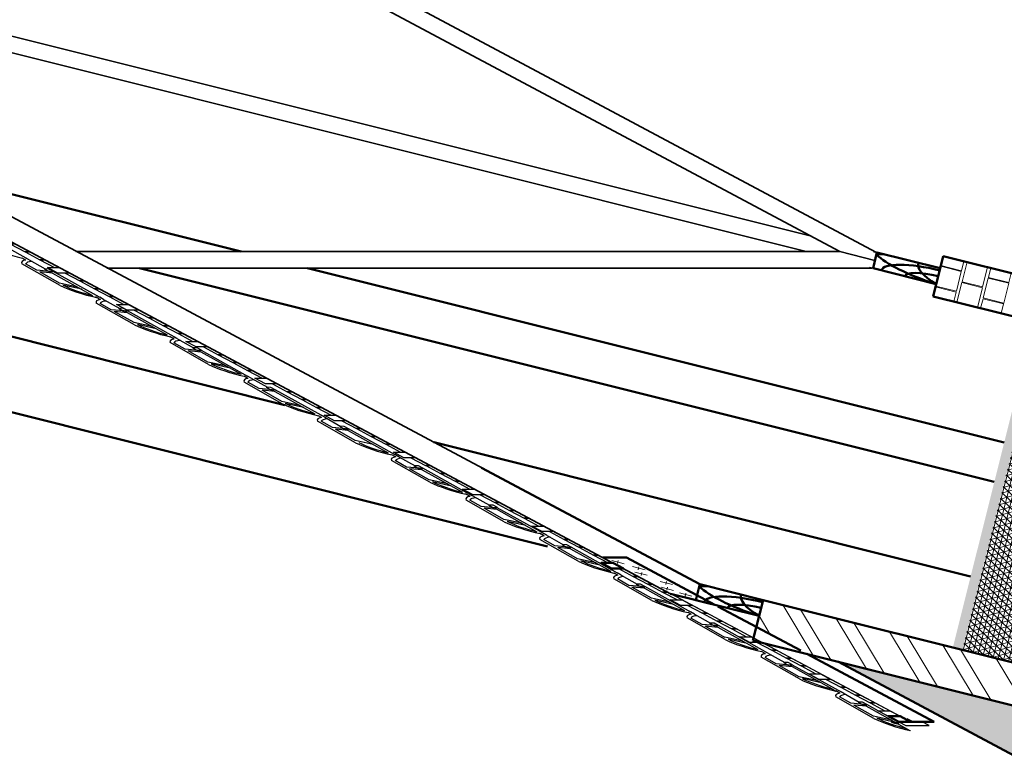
# Model space of a CAD drawing. Header units: millimetres. Extents: x -2096172177 to 2055029645, y -728784453 to 1899906214.
# Tile 17 of 109: x -2065785080 to -2058205287, y 1686392836 to 1692012078. Entities that reach past the tile are written whole.
import ezdxf

# ---------------------------------------------------------------- set-up
doc = ezdxf.new("R2010")
doc.units = ezdxf.units.MM
for name, color, linetype, lineweight in [('Кирпич', 10, 'Continuous', 20), ('Наружные стены', 1, 'Continuous', 50), ('стропила', 5, 'Continuous', 35), ('Толщины привязок', 130, 'Continuous', 18), ('Уровни пола', 240, 'Continuous', 50), ('черепица', 20, 'Continuous', 30), ('Штриховки', 212, 'Continuous', 25), ('эркер разрез', 240, 'Continuous', 35)]:
    doc.layers.add(name, color=color, linetype=linetype, lineweight=lineweight)

# ---------------------------------------------------------------- blocks, each defined once
blk = doc.blocks.new('Фасад (на основе 1 эт)')
at = {"layer": 'Наружные стены', "lineweight": 20}
h = blk.add_hatch(dxfattribs=at)
h.set_pattern_fill('AR-SAND', color=5, scale=0.5)
h.set_pattern_definition([(37.5, (1738189.194, 858432.59), (-0.8000156, 24.470662), [0, -19.304, 0, -21.59, 0, -20.6375]), (7.5, (1738189.194, 858432.59), (22.476164, 35.841255), [0, -10.414, 0, -17.399, 0, -6.6675]), (327.5, (1738173.573, 858432.59), (39.5496185, 0.0718592), [0, -6.35, 0, -22.86, 0, -29.845]), (317.5, (1738173.573, 858432.59), (38.177823, 11.146466), [0, -3.175, 0, -14.986, 0, -17.145])])
h.paths.add_polyline_path([(1812257.054, 959265.777), (1812257.054, 959235.777), (1817574.554, 959235.777), (1817574.554, 959265.777)])
h.paths.add_polyline_path([(1807629.554, 959265.777), (1807629.554, 959235.777), (1811747.047, 959235.777), (1811747.047, 959265.777)])
at = {"layer": 'Уровни пола', "lineweight": 20}
h = blk.add_hatch(dxfattribs=at)
h.set_pattern_fill('NET3', color=3, scale=20)
h.set_pattern_definition([(0, (1738789.194, 858432.59), (0, 63.5), []), (60, (1738789.194, 858432.59), (-54.992613, 31.75), []), (120, (1738789.194, 858432.59), (-54.992613, -31.75), [])])
h.paths.add_polyline_path([(1817574.554, 959235.777), (1812257.054, 959235.777), (1812257.054, 958985.777), (1817574.554, 958985.777)])
h.paths.add_polyline_path([(1811747.047, 959235.777), (1807629.554, 959235.777), (1807629.554, 958985.777), (1811747.044, 958985.777), (1811747.044, 959060.778), (1811747.044, 959145.778), (1811747.047, 959145.778)])
at = {"layer": 'Штриховки', "lineweight": 20}
h = blk.add_hatch(dxfattribs=at)
h.set_pattern_fill('ANSI32', color=5)
h.set_pattern_definition([(45, (1306721.64, 685615.73), (-336.7596, 336.7596), []), (45, (1306946.15, 685615.73), (-336.7596, 336.7596), [])])
h.paths.add_polyline_path([(1804374.554, 955840.777), (1803864.554, 955840.777), (1803864.554, 952765.777), (1804374.554, 952765.777), (1804374.554, 952765.777)])
h.paths.add_polyline_path([(1807629.554, 959865.777), (1807429.554, 959865.777), (1807290.03, 959865.777), (1807119.554, 959695.433), (1807119.554, 952765.777), (1807629.554, 952765.777), (1807629.554, 952765.777)])
h.paths.add_polyline_path([(1818084.554, 956675.777), (1817574.554, 956675.777), (1817574.554, 955235.777), (1818084.554, 955235.777)])
h.paths.add_polyline_path([(1816884.554, 959865.777), (1816374.554, 959865.777), (1816374.554, 959265.777), (1816884.554, 959265.777)])
h = blk.add_hatch(dxfattribs=at)
h.set_pattern_fill('TILE3', color=256, scale=4, pattern_type=2)
h.set_pattern_definition([(331.6993, (1747741.899, 862003.465), (400.0000576, -199.9994338), [29.5296, -2923.4334]), (323.9727, (1747761.899, 862012.465), (1400.0000374, -999.9971696), [27.203, -2693.0886]), (84.8572, (1747606.8986, 861963.465), (1600.011055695, 17800.00007994), [196.7922, -19884.0456]), (46.8476, (1747630.899, 861973.465), (2800.00097714, 2999.9999452), [21.9318, -4364.4114]), (90, (1747624.9, 861959.47), (-200, 1e-14), [4, -196]), (59.0362, (1747624.9, 861963.465), (200.000376, 400.00013), [11.662, -1154.529]), (63.4349, (1747606.9, 861963.465), (0.00026, 199.99991), [15.6524, -431.5614]), (49.899, (1747613.899, 861977.465), (1000.0034381, 1200.0000194), [24.8394, -4943.0642]), (0, (1747606.9, 861963.47), (0, 200), [18, -182]), (16.2602, (1747671.899, 862003.465), (3400.0000822, 999.9997206), [25, -4974.9998]), (20.556, (1747651.899, 862012.465), (999.9999944, 399.999059), [34.176, -1674.6242]), (7.4314, (1747683.899, 862024.465), (2999.99995095, 399.9995566), [23.1948, -4615.7704]), (36.0273, (1747629.899, 861996.465), (799.9999886, 599.9985412), [27.203, -2693.0886]), (28.3007, (1747645.899, 861989.465), (2199.9998857, 1199.9972714), [29.5296, -2923.4334]), (352.5686, (1747706.899, 862027.465), (1599.9999323, -199.9997773), [23.1948, -4615.7704]), (339.444, (1747729.899, 862024.465), (599.999965, -199.9994856), [34.176, -1674.6242]), (343.7398, (1747717.899, 862010.465), (1400.00003287, -399.99988495), [25, -4974.9998]), (0, (1747695.9, 862010.47), (0, 200), [22, -178]), (275.1429, (1747789.2586, 862159.465), (200.00529586, -2200.000015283), [196.7922, -19884.0486]), (0, (1747788.9, 861963.47), (0, 200), [18, -182]), (310.101, (1747783.899, 861996.465), (2200.00711284, -2600.00006477), [24.8394, -4943.0642]), (296.5651, (1747799.9, 861977.465), (200.00017, -200.0001), [15.6524, -431.5614]), (300.9638, (1747782.9, 861973.465), (400.000703, -599.999947), [11.662, -1154.529]), (90, (1747788.9, 861959.47), (-200, 1e-14), [4, -196]), (313.1524, (1747767.899, 861989.465), (200.0001161, -200.0000718), [21.9318, -4364.4114])])
h.paths.add_polyline_path([(1803864.554, 956340.777), (1803364.554, 955840.777), (1807119.554, 955840.777), (1807119.554, 959595.777)])
at = {"layer": 'Кирпич'}
for points in [[(1811747.054, 959585.777), (1811867.054, 959585.777), (1811867.054, 959520.777), (1811747.054, 959520.777)], [(1811877.054, 959585.777), (1812127.054, 959585.777), (1812127.054, 959520.777), (1811877.054, 959520.777)], [(1812137.054, 959585.778), (1812257.054, 959585.778), (1812257.054, 959520.778), (1812137.054, 959520.778)], [(1811747.054, 959510.779), (1811997.054, 959510.779), (1811997.054, 959445.779), (1811747.054, 959445.779)], [(1812007.054, 959510.777), (1812257.054, 959510.777), (1812257.054, 959445.777), (1812007.054, 959445.777)], [(1811747.051, 959435.777), (1811867.051, 959435.777), (1811867.051, 959370.777), (1811747.051, 959370.777)], [(1811877.051, 959435.777), (1812127.051, 959435.777), (1812127.051, 959370.777), (1811877.051, 959370.777)], [(1812137.051, 959435.778), (1812257.051, 959435.778), (1812257.051, 959370.778), (1812137.051, 959370.778)]]:
    blk.add_lwpolyline(points, close=True, dxfattribs=at)
at = {"layer": 'Наружные стены'}
for p, q in [((1807119.554, 952015.777), (1807119.554, 959865.777)), ((1807629.554, 959865.777), (1807119.554, 959865.777)), ((1807629.554, 952015.777), (1807629.554, 959865.777))]:
    blk.add_line(p, q, dxfattribs=at)
at = {"layer": 'стропила', "ltscale": 100}
for p, q in [((1807429.554, 960145.777), (1809863.893, 962580.117)), ((1807629.554, 960065.777), (1810143.893, 962580.117)), ((1812002.041, 959897.225), (1809729.128, 962170.139)), ((1812002.041, 959897.225), (1814274.955, 962170.139)), ((1811900.734, 959789.244), (1809624.483, 962065.494)), ((1812103.349, 959789.244), (1814379.6, 962065.494))]:
    blk.add_line(p, q, dxfattribs=at)
at = {"layer": 'Уровни пола'}
for p, q in [((1807626.606, 960546.533), (1807626.606, 964309.639)), ((1808526.606, 961433.298), (1808526.606, 964309.639)), ((1810221.606, 961677.661), (1810221.606, 962580.117)), ((1809721.606, 959265.777), (1809721.606, 961968.371)), ((1810221.606, 959265.777), (1810221.606, 961468.371)), ((1808526.606, 959265.777), (1808526.606, 960962.829)), ((1807629.554, 960065.777), (1808365.569, 960801.792)), ((1807429.554, 960060.629), (1807429.554, 960145.777)), ((1807429.554, 960060.629), (1807429.554, 960145.777)), ((1811747.054, 958985.777), (1811747.054, 959585.777)), ((1811747.054, 959585.777), (1812257.054, 959585.777)), ((1812257.054, 958985.777), (1812257.054, 959585.777)), ((1806584.739, 959371.397), (1806581.761, 959374.375)), ((1806624.574, 959331.562), (1806584.739, 959371.397)), ((1806642.252, 959349.24), (1806624.574, 959331.562))]:
    blk.add_line(p, q, dxfattribs=at)
at = {"layer": 'Уровни пола', "lineweight": 25}
for p, q in [((1809298.414, 962124.065), (1809292.651, 962183.219)), ((1809313.416, 962137.946), (1809305.226, 962194.769)), ((1807430.094, 960145.237), (1808226.109, 960941.252))]:
    blk.add_line(p, q, dxfattribs=at)
at = {"layer": 'Уровни пола', "color": 5, "lineweight": 25}
blk.add_line((1806620.094, 959336.042), (1807658.573, 960373.717), dxfattribs=at)
at = {"layer": 'Уровни пола', "color": 5}
for p, q in [((1807658.033, 960374.257), (1807728.706, 960304.113)), ((1807429.554, 960005.193), (1807728.706, 960304.113)), ((1807139.986, 959715.85), (1807419.554, 959995.201)), ((1806689.962, 959266.174), (1807119.554, 959695.433)), ((1806619.554, 959336.582), (1806689.962, 959266.174))]:
    blk.add_line(p, q, dxfattribs=at)
at = {"layer": 'Уровни пола', "lineweight": 18}
for p, q in [((1807629.559, 960325.757), (1807667.422, 960325.757)), ((1807649.112, 960344.692), (1807649.112, 960305.57)), ((1807579.456, 960267.917), (1807579.456, 960228.795)), ((1807638.809, 960278.606), (1807638.809, 960239.484)), ((1807559.314, 960246.743), (1807597.176, 960246.743)), ((1807619.256, 960259.67), (1807657.118, 960259.67)), ((1807478.704, 960178.468), (1807478.704, 960139.345)), ((1807545.786, 960185.812), (1807545.786, 960146.69)), ((1807459.151, 960159.532), (1807497.014, 960159.532)), ((1807526.233, 960166.876), (1807564.095, 960166.876)), ((1807464.92, 960119.715), (1807464.92, 960080.593)), ((1807445.367, 960100.779), (1807483.23, 960100.779))]:
    blk.add_line(p, q, dxfattribs=at)
at = {"layer": 'Уровни пола', "color": 1}
blk.add_line((1803864.554, 956340.777), (1807119.554, 959595.777), dxfattribs=at)
at = {"layer": 'Уровни пола', "lineweight": 25}
for points in [[(1809589.942, 962305.89), (1809639.44, 962355.388), (1809625.298, 962369.53), (1809575.8, 962320.033)], [(1809540.307, 962256.531), (1809589.805, 962306.028), (1809575.663, 962320.17), (1809526.165, 962270.673)], [(1809490.81, 962207.033), (1809540.307, 962256.531), (1809526.165, 962270.673), (1809476.668, 962221.175)], [(1809455.455, 962171.678), (1809420.099, 962207.033), (1809455.455, 962242.388), (1809490.81, 962207.033)], [(1809405.957, 962122.18), (1809455.455, 962171.678), (1809441.312, 962185.82), (1809391.815, 962136.322)], [(1809356.597, 962072.545), (1809406.095, 962122.043), (1809391.953, 962136.185), (1809342.455, 962086.687)], [(1809306.962, 962023.185), (1809356.46, 962072.683), (1809342.317, 962086.825), (1809292.82, 962037.327)], [(1809257.465, 961973.688), (1809306.962, 962023.185), (1809292.82, 962037.327), (1809243.322, 961987.83)], [(1809222.247, 961938.195), (1809186.892, 961973.55), (1809222.247, 962008.906), (1809257.602, 961973.55)], [(1809172.749, 961888.697), (1809222.247, 961938.195), (1809208.105, 961952.337), (1809158.607, 961902.84)], [(1809123.39, 961839.062), (1809172.887, 961888.56), (1809158.745, 961902.702), (1809109.247, 961853.205)], [(1809073.754, 961789.703), (1809123.252, 961839.2), (1809109.11, 961853.342), (1809059.612, 961803.845)], [(1809024.257, 961740.205), (1809073.754, 961789.703), (1809059.612, 961803.845), (1809010.115, 961754.347)], [(1808988.902, 961704.85), (1808953.546, 961740.205), (1808988.902, 961775.56), (1809024.257, 961740.205)], [(1808939.404, 961655.352), (1808988.902, 961704.85), (1808974.76, 961718.992), (1808925.262, 961669.494)], [(1808890.044, 961605.717), (1808939.542, 961655.215), (1808925.4, 961669.357), (1808875.902, 961619.859)], [(1808840.409, 961556.357), (1808889.907, 961605.855), (1808875.765, 961619.997), (1808826.267, 961570.499)], [(1808790.912, 961506.86), (1808840.409, 961556.357), (1808826.267, 961570.499), (1808776.77, 961521.002)], [(1808755.419, 961471.642), (1808720.063, 961506.997), (1808755.419, 961542.353), (1808790.774, 961506.997)], [(1808705.921, 961422.145), (1808755.419, 961471.642), (1808741.277, 961485.784), (1808691.779, 961436.287)], [(1808656.561, 961372.51), (1808706.059, 961422.007), (1808691.917, 961436.149), (1808642.419, 961386.652)], [(1808606.926, 961323.15), (1808656.424, 961372.647), (1808642.282, 961386.789), (1808592.784, 961337.292)], [(1808557.429, 961273.652), (1808606.926, 961323.15), (1808592.784, 961337.292), (1808543.287, 961287.794)], [(1808522.074, 961238.297), (1808486.718, 961273.652), (1808522.074, 961309.007), (1808557.429, 961273.652)], [(1808472.576, 961188.799), (1808522.074, 961238.297), (1808507.931, 961252.439), (1808458.434, 961202.941)], [(1808423.216, 961139.164), (1808472.714, 961188.662), (1808458.572, 961202.804), (1808409.074, 961153.306)], [(1808373.581, 961089.804), (1808423.079, 961139.302), (1808408.936, 961153.444), (1808359.439, 961103.947)], [(1808324.084, 961040.307), (1808373.581, 961089.804), (1808359.439, 961103.947), (1808309.942, 961054.449)], [(1808288.728, 961004.952), (1808253.373, 961040.307), (1808288.728, 961075.662), (1808324.084, 961040.307)], [(1808239.231, 960955.454), (1808288.728, 961004.952), (1808274.586, 961019.094), (1808225.089, 960969.596)], [(1808189.871, 960905.819), (1808239.368, 960955.317), (1808225.226, 960969.459), (1808175.729, 960919.961)], [(1808140.236, 960856.459), (1808189.733, 960905.957), (1808175.591, 960920.099), (1808126.094, 960870.601)], [(1808090.738, 960806.962), (1808140.236, 960856.459), (1808126.094, 960870.601), (1808076.596, 960821.104)], [(1808055.521, 960771.469), (1808020.165, 960806.824), (1808055.521, 960842.179), (1808090.876, 960806.824)], [(1808006.023, 960721.971), (1808055.521, 960771.469), (1808041.379, 960785.611), (1807991.881, 960736.113)], [(1807956.663, 960672.336), (1808006.161, 960721.834), (1807992.019, 960735.976), (1807942.521, 960686.478)], [(1807907.028, 960622.976), (1807956.526, 960672.474), (1807942.384, 960686.616), (1807892.886, 960637.118)], [(1807857.531, 960573.479), (1807907.028, 960622.976), (1807892.886, 960637.118), (1807843.389, 960587.621)], [(1807822.175, 960538.123), (1807786.82, 960573.479), (1807822.175, 960608.834), (1807857.531, 960573.479)], [(1807772.678, 960488.626), (1807822.175, 960538.123), (1807808.033, 960552.266), (1807758.536, 960502.768)], [(1807723.181, 960439.129), (1807772.678, 960488.626), (1807758.536, 960502.768), (1807709.038, 960453.271)], [(1807673.683, 960389.631), (1807723.181, 960439.129), (1807709.038, 960453.271), (1807659.541, 960403.773)], [(1807624.186, 960340.134), (1807673.683, 960389.631), (1807659.541, 960403.773), (1807610.043, 960354.276)], [(1807539.333, 960255.281), (1807588.83, 960304.778), (1807574.688, 960318.92), (1807525.191, 960269.423)], [(1807489.835, 960205.783), (1807539.333, 960255.281), (1807525.191, 960269.423), (1807475.693, 960219.925)], [(1807440.338, 960156.286), (1807489.835, 960205.783), (1807475.693, 960219.925), (1807426.196, 960170.428)], [(1807355.485, 960071.433), (1807320.13, 960106.788), (1807355.485, 960142.144), (1807390.84, 960106.788)], [(1807390.84, 960106.788), (1807440.338, 960156.286), (1807426.196, 960170.428), (1807376.698, 960120.93)], [(1807305.988, 960021.936), (1807355.485, 960071.433), (1807341.343, 960085.575), (1807291.845, 960036.078)], [(1807256.49, 959972.438), (1807305.988, 960021.936), (1807291.845, 960036.078), (1807242.348, 959986.58)], [(1807206.993, 959922.941), (1807256.49, 959972.438), (1807242.348, 959986.58), (1807192.85, 959937.083)], [(1807157.495, 959873.443), (1807206.993, 959922.941), (1807192.85, 959937.083), (1807143.353, 959887.585)], [(1807122.14, 959838.088), (1807086.784, 959873.443), (1807122.14, 959908.798), (1807157.495, 959873.443)], [(1807072.642, 959788.59), (1807122.14, 959838.088), (1807107.998, 959852.23), (1807058.5, 959802.732)], [(1807023.145, 959739.093), (1807072.642, 959788.59), (1807058.5, 959802.732), (1807009.003, 959753.235)], [(1806973.647, 959689.595), (1807023.145, 959739.093), (1807009.003, 959753.235), (1806959.505, 959703.737)], [(1806924.15, 959640.098), (1806973.647, 959689.595), (1806959.505, 959703.737), (1806910.008, 959654.24)], [(1806888.795, 959604.743), (1806853.439, 959640.098), (1806888.795, 959675.453), (1806924.15, 959640.098)], [(1806839.297, 959555.245), (1806888.795, 959604.743), (1806874.652, 959618.885), (1806825.155, 959569.387)], [(1806789.8, 959505.748), (1806839.297, 959555.245), (1806825.155, 959569.387), (1806775.657, 959519.89)], [(1806740.302, 959456.25), (1806789.8, 959505.748), (1806775.657, 959519.89), (1806726.16, 959470.392)], [(1806690.805, 959406.753), (1806740.302, 959456.25), (1806726.16, 959470.392), (1806676.662, 959420.895)], [(1806655.449, 959371.397), (1806620.094, 959406.753), (1806655.449, 959442.108), (1806690.805, 959406.753)]]:
    blk.add_lwpolyline(points, close=True, dxfattribs=at)
at = {"layer": 'Уровни пола'}
for points in [[(1807588.83, 960304.778), (1807553.475, 960340.134), (1807588.83, 960375.489), (1807624.186, 960340.134)], [(1807429.554, 960065.777), (1807629.554, 960065.777), (1807629.554, 959865.777), (1807429.554, 959865.777)], [(1811902.054, 959785.777), (1812102.054, 959785.777), (1812102.054, 959585.777), (1811902.054, 959585.777)], [(1806620.094, 959336.042), (1806584.739, 959371.397), (1806620.094, 959406.753), (1806655.449, 959371.397)]]:
    blk.add_lwpolyline(points, close=True, dxfattribs=at)
for centre, radius, start, end in [((1807724.715, 959783.925), 307.22, 113.446924, 163.893006), ((1807429.554, 959865.777), 266.923, 41.471931, 48.528069), ((1807429.554, 959866.227), 173.065, 359.851001, 90), ((1807429.554, 959865.777), 99.82, 0, 90), ((1807619.967, 959637.77), 297.06, 88.150611, 129.8659), ((1812197.215, 959503.925), 307.22, 113.446924, 163.893006), ((1811902.054, 959585.777), 266.923, 41.471931, 48.528069), ((1811902.054, 959586.227), 173.065, 359.851001, 90), ((1811902.054, 959585.777), 99.82, 0, 90), ((1812092.467, 959357.77), 297.06, 88.150611, 129.8659), ((1806573.167, 959382.969), 12.074, 120.562195, 315)]:
    blk.add_arc(centre, radius, start, end, dxfattribs=at)
at = {"layer": 'черепица', "lineweight": 25}
for p, q in [((1809676.024, 962473.779), (1809496.192, 962306.035)), ((1809279.876, 962191.517), (1809424.146, 962321.344)), ((1809479.848, 962312.261), (1809492.967, 962324.437)), ((1809391.262, 962271.691), (1809433.998, 962310.033)), ((1809491.184, 962302.438), (1809431.877, 962247.56)), ((1809491.184, 962302.438), (1809505.298, 962315.538)), ((1809305.26, 962194.532), (1809380.07, 962261.65)), ((1809372.225, 962274.621), (1809372.111, 962274.81)), ((1809404.125, 962221.88), (1809380.07, 962261.65)), ((1809415.194, 962232.123), (1809391.262, 962271.691)), ((1809416.247, 962233.097), (1809258.32, 962086.965)), ((1809427.964, 962223.849), (1809248.132, 962056.105)), ((1809231.757, 962061.293), (1809245.871, 962074.393)), ((1809238.4, 962066.601), (1809249.41, 962076.819)), ((1809031.784, 961940.549), (1809176.054, 962070.376)), ((1809143.17, 962020.723), (1809185.907, 962059.065)), ((1809243.093, 962051.47), (1809183.785, 961996.592)), ((1809243.093, 962051.47), (1809257.207, 962064.57)), ((1809124.133, 962023.653), (1809124.019, 962023.842)), ((1809167.102, 961981.155), (1809143.17, 962020.723)), ((1809057.169, 961943.564), (1809131.979, 962010.682)), ((1809156.033, 961970.912), (1809131.979, 962010.682)), ((1809179.872, 961972.881), (1809000.04, 961805.137)), ((1809168.155, 961982.129), (1809010.228, 961835.997)), ((1809042.786, 961950.449), (1809042.753, 961950.781)), ((1809050.322, 961873.097), (1809044.559, 961932.251)), ((1809065.324, 961886.978), (1809057.134, 961943.801)), ((1808782.593, 961691.358), (1808926.863, 961821.185)), ((1808893.979, 961771.532), (1808936.715, 961809.874)), ((1808982.565, 961812.102), (1808996.679, 961825.202)), ((1808985.737, 961813.937), (1808999.851, 961827.037)), ((1808993.901, 961802.279), (1809008.015, 961815.378)), ((1808874.942, 961774.462), (1808874.828, 961774.651)), ((1808993.901, 961802.279), (1808934.594, 961747.4)), ((1808807.977, 961694.373), (1808882.787, 961761.491)), ((1808906.842, 961721.721), (1808882.787, 961761.491)), ((1808917.911, 961731.964), (1808893.979, 961771.532)), ((1808930.681, 961723.69), (1808759.037, 961566.4)), ((1808918.964, 961732.938), (1808761.037, 961586.806)), ((1808793.594, 961701.258), (1808793.562, 961701.59)), ((1808801.131, 961623.905), (1808795.367, 961683.06)), ((1808816.133, 961637.787), (1808807.943, 961694.61)), ((1808533.615, 961442.38), (1808677.885, 961572.206)), ((1808733.587, 961563.123), (1808747.701, 961576.223)), ((1808736.545, 961564.746), (1808747.555, 961574.964)), ((1808744.923, 961553.3), (1808759.037, 961566.4)), ((1808645, 961522.553), (1808687.737, 961560.895)), ((1808744.923, 961553.3), (1808685.615, 961498.422)), ((1808558.999, 961445.394), (1808633.809, 961512.512)), ((1808625.964, 961525.483), (1808625.849, 961525.672)), ((1808657.863, 961472.742), (1808633.809, 961512.512)), ((1808668.932, 961482.985), (1808645, 961522.553)), ((1808681.703, 961474.711), (1808501.87, 961306.967)), ((1808669.985, 961483.959), (1808512.059, 961337.827)), ((1808544.616, 961452.279), (1808544.583, 961452.611)), ((1808567.154, 961388.808), (1808558.965, 961445.631)), ((1808552.153, 961374.927), (1808546.389, 961434.081)), ((1808287.595, 961195.024), (1808431.865, 961324.85)), ((1808487.567, 961315.767), (1808498.576, 961325.986)), ((1808398.98, 961275.197), (1808441.717, 961313.539)), ((1808498.903, 961305.944), (1808439.595, 961251.066)), ((1808498.903, 961305.944), (1808513.017, 961319.044)), ((1808312.979, 961198.038), (1808387.789, 961265.156)), ((1808379.944, 961278.127), (1808379.829, 961278.316)), ((1808411.843, 961225.386), (1808387.789, 961265.156)), ((1808422.913, 961235.629), (1808398.98, 961275.197)), ((1808423.966, 961236.603), (1808266.039, 961090.471)), ((1808435.683, 961227.355), (1808255.85, 961059.611)), ((1808321.135, 961141.452), (1808312.945, 961198.275)), ((1808239.507, 961065.837), (1808252.626, 961078.013)), ((1808039.535, 960945.093), (1808183.805, 961074.92)), ((1808150.921, 961025.267), (1808193.657, 961063.609)), ((1808250.843, 961056.014), (1808191.536, 961001.136)), ((1808250.843, 961056.014), (1808264.957, 961069.114)), ((1808131.884, 961028.197), (1808131.77, 961028.386)), ((1808174.853, 960985.699), (1808150.921, 961025.267)), ((1808064.919, 960948.108), (1808139.729, 961015.226)), ((1808163.783, 960975.456), (1808139.729, 961015.226)), ((1808187.623, 960977.425), (1808007.791, 960809.681)), ((1808175.906, 960986.673), (1808017.979, 960840.541)), ((1808058.073, 960877.641), (1808052.309, 960936.795)), ((1808073.075, 960891.522), (1808064.885, 960948.345)), ((1807791.443, 960694.125), (1807935.713, 960823.952)), ((1807902.829, 960774.299), (1807945.566, 960812.641)), ((1807991.415, 960814.869), (1808005.529, 960827.969)), ((1807998.059, 960820.177), (1808009.069, 960830.395)), ((1808002.751, 960805.046), (1808016.865, 960818.146)), ((1807883.792, 960777.229), (1807883.678, 960777.418)), ((1808002.751, 960805.046), (1807943.444, 960750.168)), ((1807816.827, 960697.14), (1807891.637, 960764.258)), ((1807915.692, 960724.488), (1807891.637, 960764.258)), ((1807926.761, 960734.731), (1807902.829, 960774.299)), ((1807939.531, 960726.457), (1807759.699, 960558.713)), ((1807927.814, 960735.705), (1807769.887, 960589.573)), ((1807802.444, 960704.025), (1807802.412, 960704.357)), ((1807809.981, 960626.673), (1807804.218, 960685.827)), ((1807824.983, 960640.554), (1807816.793, 960697.377)), ((1807542.252, 960444.934), (1807686.522, 960574.761)), ((1807742.224, 960565.678), (1807756.338, 960578.778)), ((1807745.396, 960567.513), (1807759.51, 960580.613)), ((1807753.56, 960555.855), (1807767.674, 960568.954)), ((1807653.638, 960525.107), (1807696.374, 960563.45)), ((1807753.56, 960555.855), (1807694.253, 960500.976)), ((1807567.636, 960447.949), (1807642.446, 960515.067)), ((1807634.601, 960528.038), (1807634.487, 960528.227)), ((1807666.5, 960475.297), (1807642.446, 960515.067)), ((1807677.57, 960485.54), (1807653.638, 960525.107)), ((1807690.34, 960477.266), (1807518.695, 960319.976)), ((1807678.623, 960486.514), (1807520.696, 960340.382)), ((1807553.253, 960454.834), (1807553.221, 960455.166)), ((1807575.792, 960391.363), (1807567.602, 960448.186)), ((1807560.79, 960377.481), (1807555.026, 960436.635)), ((1807293.273, 960195.956), (1807437.543, 960325.782)), ((1807493.246, 960316.699), (1807507.359, 960329.799)), ((1807496.204, 960318.322), (1807507.214, 960328.54)), ((1807504.582, 960306.876), (1807518.695, 960319.976)), ((1807318.658, 960198.97), (1807393.468, 960266.088)), ((1807429.644, 960237.535), (1807271.717, 960091.403)), ((1807441.361, 960228.287), (1807261.529, 960060.543)), ((1807304.275, 960205.855), (1807304.242, 960206.187)), ((1807311.811, 960128.503), (1807306.048, 960187.657)), ((1807326.813, 960142.384), (1807318.623, 960199.207)), ((1807047.254, 959948.599), (1807191.524, 960078.426)), ((1807158.639, 960028.773), (1807201.376, 960067.115)), ((1807258.562, 960059.52), (1807199.254, 960004.642)), ((1807247.226, 960069.343), (1807258.235, 960079.562)), ((1807258.562, 960059.52), (1807272.676, 960072.62)), ((1807139.603, 960031.703), (1807139.488, 960031.892)), ((1807182.571, 959989.205), (1807158.639, 960028.773)), ((1807072.638, 959951.614), (1807147.448, 960018.732)), ((1807171.502, 959978.962), (1807147.448, 960018.732)), ((1807195.342, 959980.931), (1807015.509, 959813.187)), ((1807183.624, 959990.179), (1807025.698, 959844.047)), ((1807065.792, 959881.147), (1807060.028, 959940.301)), ((1807080.793, 959895.028), (1807072.604, 959951.851)), ((1806799.194, 959698.669), (1806943.464, 959828.496)), ((1806910.58, 959778.843), (1806953.316, 959817.185)), ((1806999.166, 959819.413), (1807012.284, 959831.589)), ((1807010.502, 959809.59), (1807024.616, 959822.69)), ((1806891.543, 959781.773), (1806891.428, 959781.962)), ((1807010.502, 959809.59), (1806951.194, 959754.712)), ((1806824.578, 959701.684), (1806899.388, 959768.802)), ((1806923.442, 959729.032), (1806899.388, 959768.802)), ((1806934.512, 959739.275), (1806910.58, 959778.843)), ((1806947.282, 959731.001), (1806767.449, 959563.257)), ((1806935.565, 959740.249), (1806777.638, 959594.117)), ((1806810.195, 959708.569), (1806810.163, 959708.901)), ((1806817.732, 959631.217), (1806811.968, 959690.371)), ((1806832.734, 959645.098), (1806824.544, 959701.921)), ((1806551.102, 959447.701), (1806695.372, 959577.528)), ((1806751.074, 959568.445), (1806765.188, 959581.545)), ((1806762.41, 959558.622), (1806776.524, 959571.722)), ((1806777.638, 959594.117), (1806764.22, 959581.701)), ((1806662.488, 959527.875), (1806705.224, 959566.217)), ((1806762.41, 959558.622), (1806703.103, 959503.744)), ((1806576.486, 959450.716), (1806651.296, 959517.834)), ((1806643.451, 959530.805), (1806643.337, 959530.994)), ((1806675.35, 959478.064), (1806651.296, 959517.834)), ((1806686.42, 959488.307), (1806662.488, 959527.875)), ((1806687.473, 959489.281), (1806516.025, 959331.667)), ((1806698.252, 959480.972), (1806582.829, 959373.307)), ((1806562.103, 959457.601), (1806562.071, 959457.933)), ((1806584.642, 959394.13), (1806576.452, 959450.953)), ((1806569.64, 959380.249), (1806563.876, 959439.403))]:
    blk.add_line(p, q, dxfattribs=at)
at = {"layer": 'черепица'}
for p, q in [((1807404.659, 960276.129), (1807447.396, 960314.471)), ((1807504.582, 960306.876), (1807445.274, 960251.998)), ((1807385.622, 960279.059), (1807385.508, 960279.248)), ((1807417.522, 960226.318), (1807393.468, 960266.088)), ((1807428.591, 960236.561), (1807404.659, 960276.129)), ((1807058.255, 959958.499), (1807058.222, 959958.831))]:
    blk.add_line(p, q, dxfattribs=at)
at = {"layer": 'черепица', "lineweight": 25}
for points in [[(1809425.853, 962222.799), (1809441.425, 962237.323), (1809428.633, 962251.037), (1809413.061, 962236.513)], [(1809180.15, 961970.844), (1809195.722, 961985.369), (1809182.93, 961999.083), (1809167.358, 961984.558)], [(1808928.57, 961722.639), (1808944.142, 961737.164), (1808931.35, 961750.878), (1808915.778, 961736.353)], [(1808679.592, 961473.661), (1808695.163, 961488.186), (1808682.371, 961501.9), (1808666.8, 961487.375)], [(1808433.572, 961226.305), (1808449.143, 961240.83), (1808436.351, 961254.544), (1808420.78, 961240.019)], [(1808185.512, 960976.375), (1808201.084, 960990.899), (1808188.291, 961004.613), (1808172.72, 960990.089)], [(1807939.809, 960724.42), (1807955.38, 960738.945), (1807942.588, 960752.659), (1807927.017, 960738.134)], [(1807688.229, 960476.215), (1807703.801, 960490.74), (1807691.008, 960504.454), (1807675.437, 960489.929)], [(1807193.231, 959979.881), (1807208.802, 959994.406), (1807196.01, 960008.12), (1807180.439, 959993.595)], [(1806945.171, 959729.951), (1806960.742, 959744.475), (1806947.95, 959758.189), (1806932.379, 959743.664)], [(1806697.079, 959478.983), (1806712.651, 959493.508), (1806699.859, 959507.221), (1806684.287, 959492.697)]]:
    blk.add_lwpolyline(points, close=True, dxfattribs=at)
at = {"layer": 'черепица'}
for points in [[(1807439.25, 960227.237), (1807454.822, 960241.762), (1807442.03, 960255.476), (1807426.458, 960240.951)], [(1806584.739, 959371.397), (1806561.103, 959347.761), (1806630.733, 959278.131), (1806654.369, 959301.767)]]:
    blk.add_lwpolyline(points, close=True, dxfattribs=at)
at = {"layer": 'черепица', "lineweight": 25}
for centre, radius, start, end in [((1809647.395, 962342.016), 155.425, 140.22766, 186.711925), ((1809439.826, 962248.635), 74.38, 57.990994, 102.169537), ((1809433.442, 962235.061), 74.38, 50.689217, 90.079642), ((1809399.335, 962092.086), 155.425, 140.22766, 186.711925), ((1809394.424, 962091.852), 136.191, 138.307336, 182.056493), ((1809191.734, 961997.667), 74.38, 57.990994, 102.169537), ((1809185.351, 961984.093), 74.38, 50.689217, 90.079642), ((1809151.243, 961841.118), 155.425, 140.22766, 185.891553), ((1809146.332, 961840.884), 136.191, 138.307336, 182.056493), ((1808942.543, 961748.476), 74.38, 57.990994, 102.169537), ((1808936.159, 961734.902), 74.38, 50.689217, 90.079642), ((1809151.243, 961841.118), 155.425, 186.26549, 186.711925), ((1808902.052, 961591.927), 155.425, 140.22766, 185.886383), ((1808897.141, 961591.693), 136.191, 138.307336, 182.056493), ((1808693.564, 961499.497), 74.38, 57.990994, 102.169537), ((1808687.181, 961485.924), 74.38, 50.689217, 90.079642), ((1808653.073, 961342.948), 155.425, 140.22766, 186.478494), ((1808648.162, 961342.714), 136.191, 138.307336, 182.056493), ((1808447.545, 961252.141), 74.38, 57.990994, 102.169537), ((1808441.161, 961238.567), 74.38, 50.689217, 90.079642), ((1808407.054, 961095.592), 155.425, 140.22766, 186.711925), ((1808402.143, 961095.358), 136.191, 138.307336, 182.056493), ((1808199.485, 961002.211), 74.38, 57.990994, 102.169537), ((1808193.101, 960988.637), 74.38, 50.689217, 90.079642), ((1808158.994, 960845.662), 155.425, 140.22766, 186.711925), ((1808154.083, 960845.428), 136.191, 138.307336, 182.056493), ((1807951.393, 960751.243), 74.38, 57.990994, 102.169537), ((1807945.009, 960737.669), 74.38, 50.689217, 90.079642), ((1807910.902, 960594.694), 155.425, 140.22766, 185.891553), ((1807905.991, 960594.46), 136.191, 138.307336, 182.056493), ((1807702.202, 960502.052), 74.38, 57.990994, 102.169537), ((1807910.902, 960594.694), 155.425, 186.26549, 186.711925), ((1807695.818, 960488.478), 74.38, 50.689217, 90.079642), ((1807661.711, 960345.503), 155.425, 140.22766, 185.886383), ((1807656.8, 960345.269), 136.191, 138.307336, 182.056493), ((1807453.223, 960253.073), 74.38, 57.990994, 102.169537), ((1807446.84, 960239.5), 74.38, 50.689217, 90.079642), ((1807412.732, 960096.524), 155.425, 140.22766, 186.478494), ((1807407.821, 960096.29), 136.191, 138.307336, 182.056493), ((1807207.203, 960005.717), 74.38, 57.990994, 102.169537), ((1807200.82, 959992.143), 74.38, 50.689217, 90.079642), ((1807166.712, 959849.168), 155.425, 140.22766, 186.711925), ((1807161.801, 959848.934), 136.191, 138.307336, 182.056493), ((1806959.144, 959755.787), 74.38, 57.990994, 102.169537), ((1806952.76, 959742.213), 74.38, 50.689217, 90.079642), ((1806918.653, 959599.238), 155.425, 140.22766, 186.711925), ((1806913.742, 959599.004), 136.191, 138.307336, 182.056493), ((1806711.052, 959504.819), 74.38, 57.990994, 102.169537), ((1806704.668, 959491.245), 74.38, 50.689217, 90.079642), ((1806670.561, 959348.27), 155.425, 140.22766, 186.711925), ((1806665.65, 959348.036), 136.191, 138.307336, 182.056493)]:
    blk.add_arc(centre, radius, start, end, dxfattribs=at)
at = {"layer": 'эркер разрез'}
blk.add_line((1812002.041, 959897.225), (1812002.054, 959785.777), dxfattribs=at)
for points in [[(1811902.054, 959997.213), (1811902.054, 962580.117), (1812102.054, 962580.117), (1812102.054, 959997.238)], [(1812102.054, 959797.213), (1812102.054, 959785.777), (1811902.054, 959785.777), (1811902.054, 959797.238)]]:
    blk.add_lwpolyline(points, dxfattribs=at)
blk.add_lwpolyline([(1812102.054, 959785.777), (1811902.054, 959785.777), (1811902.054, 959785.777), (1812102.054, 959785.777)], close=True, dxfattribs=at)

msp = doc.modelspace()

# ---------------------------------------------------------------- block references
at = {"layer": 'Толщины привязок', "xscale": 628.2340773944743, "yscale": 2510.435367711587, "zscale": 628.2340773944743, "rotation": 75.95032694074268}
msp.add_blockref('Фасад (на основе 1 эт)', (1849251.57, 917631.158), dxfattribs=at)

doc.saveas('drawing.dxf')
